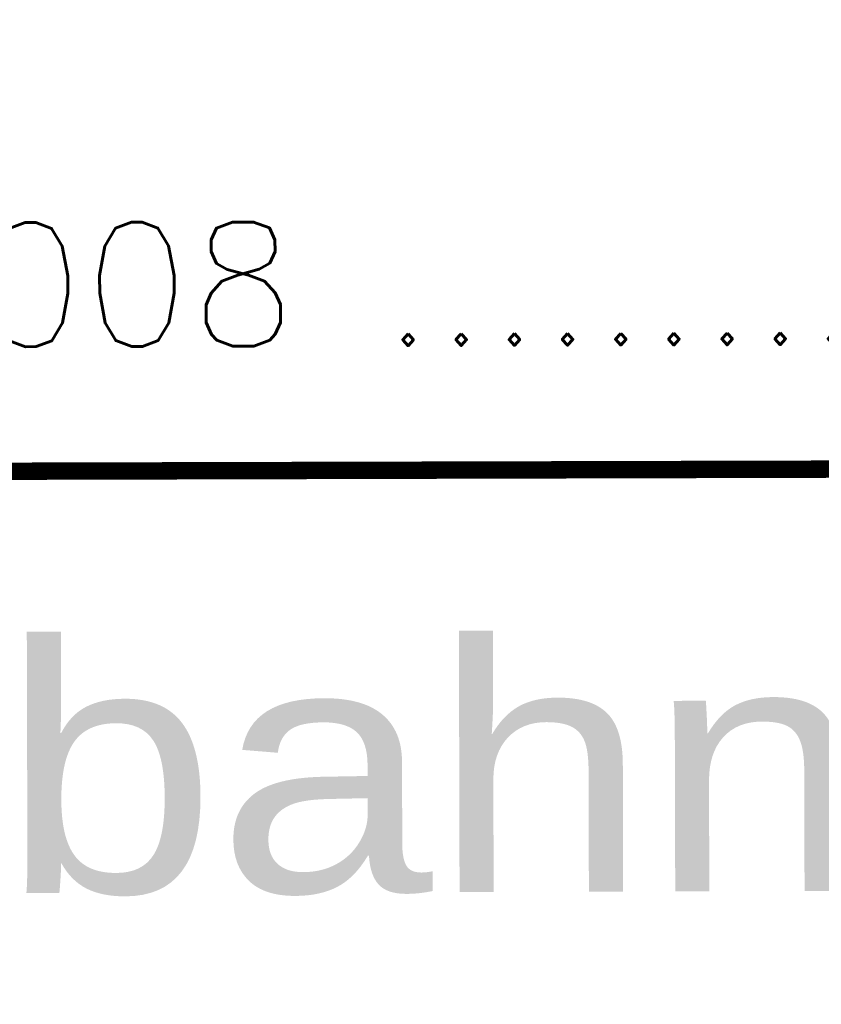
# Model space of a CAD drawing. Extents: x 0 to 1135, y 0 to 420.
# Tile 21 of 52: x 1076 to 1092, y 38 to 58. Entities that reach past the tile are written whole.
import ezdxf
from ezdxf.enums import TextEntityAlignment as Align

# ---------------------------------------------------------------- set-up
doc = ezdxf.new("R2010")
doc.units = 0
doc.header["$LTSCALE"] = 2
doc.header["$MEASUREMENT"] = 0
doc.linetypes.add('AUSGEZOGEN', pattern=[0])
doc.layers.add('FBR', color=8, linetype='CONTINUOUS')
doc.layers.add('LEGENDE', color=7, linetype='AUSGEZOGEN')
doc.styles.add('ROMANS', font='romans.shx', dxfattribs={"width": 0.8})
doc.styles.add('UNIR-H', font='unir_h.shx', dxfattribs={"width": 0.8})

msp = doc.modelspace()

# ---------------------------------------------------------------- linework, layer by layer
at = {"layer": 'FBR'}
for points in [[(88.009, 187.528, 0), (104.839, 188.975, 0), (166.439, 194.269, -0.000002), (228.71, 199.62, 0.000002), (290.98, 204.971, 0.000001), (321.649, 207.607, 0.000001), (340.796, 209.253, 0.000002), (353.251, 210.323, -0.000001), (365.705, 211.394, -0.000007)], [(87.666, 191.514, 0), (104.497, 192.96, 0), (166.097, 198.254, -0.000002), (228.367, 203.605, 0.000002), (290.638, 208.957, 0.000001), (321.307, 211.592, 0.000001), (340.454, 213.238, 0.000002), (352.908, 214.308, -0.000001), (365.363, 215.379, -0.000007)], [(377.816, 216.449, 0.000001), (390.27, 217.519, 0.000044)], [(378.159, 212.464, 0.000001), (390.613, 213.534, 0.000044)]]:
    msp.add_lwpolyline(points, format="xyb", dxfattribs=at)
at = {"layer": 'LEGENDE', "const_width": 0.35}
msp.add_lwpolyline([(1057.226, 48.389), (1124.226, 48.561)], dxfattribs=at)

# ---------------------------------------------------------------- texts
at = {"layer": 'LEGENDE', "style": 'ROMANS'}
msp.add_text('01.07.2008 ...........................', height=2.5, rotation=0.1472, dxfattribs=at).set_placement((1061.987, 50.91))
at = {"layer": 'LEGENDE', "style": 'UNIR-H', "width": 1.0947}
msp.add_text('Autobahndirektion', height=5, rotation=0.1472, dxfattribs=at).set_placement((1059.248, 39.894), (1122.248, 40.056), align=Align.FIT)

doc.saveas('drawing.dxf')
